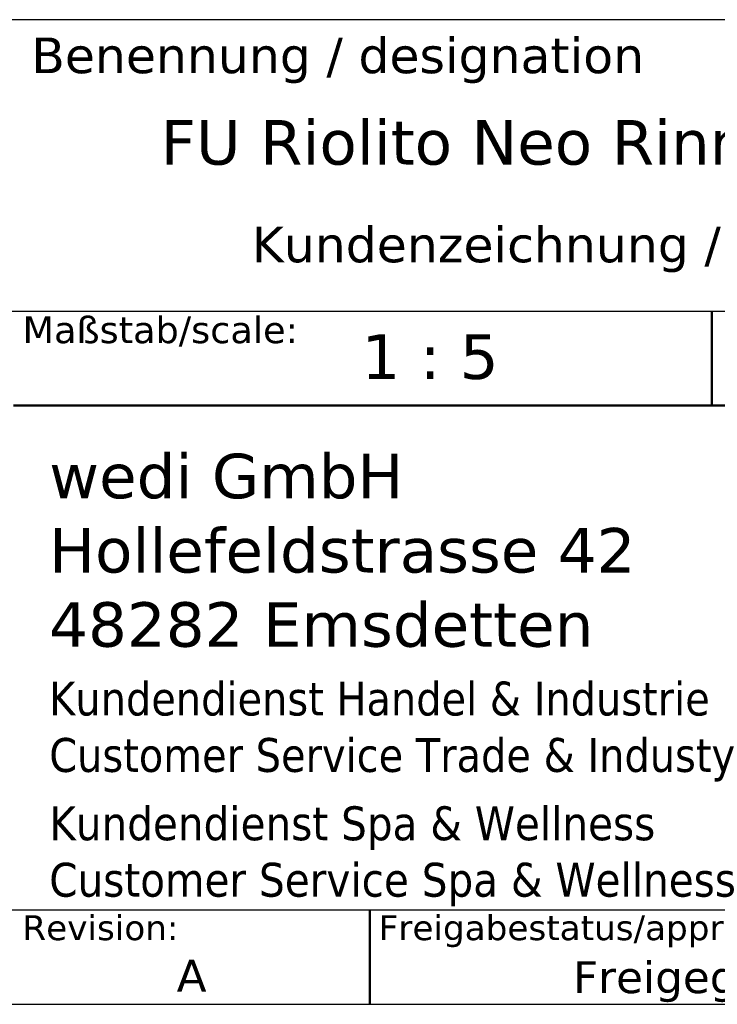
# Model space of a CAD drawing. Header units: millimetres. Extents: x 100 to 2070, y 30 to 1455.
# Tile 77 of 78: x 1676 to 1872, y 30 to 306. Entities that reach past the tile are written whole.
import ezdxf
from ezdxf.enums import TextEntityAlignment as Align

# ---------------------------------------------------------------- set-up
doc = ezdxf.new("R2010")
doc.units = ezdxf.units.MM
doc.header["$LTSCALE"] = 5
for name, color, linetype, lineweight in [('AM_BOR', 7, 'Continuous', 25), ('Rahmen (ISO)', 7, 'Continuous', 70), ('Titel (ISO)', 7, 'Continuous', 50)]:
    doc.layers.add(name, color=color, linetype=linetype, lineweight=lineweight)
doc.styles.add('Notiztext 3.5', font='verdana.ttf')
doc.styles.add('Pfeiltext', font='verdana.ttf')
doc.styles.get("Standard").update_dxf_attribs({"font": 'verdana.ttf'})
doc.styles.add('Textstil104', font='verdana.ttf')
doc.styles.add('Textstil110', font='verdana.ttf')
doc.styles.add('Textstil112', font='verdana.ttf')
doc.styles.add('Textstil47', font='verdana.ttf')
doc.styles.add('Textstil48', font='verdana.ttf')
doc.styles.add('Textstil64', font='verdana.ttf', dxfattribs={"width": 0.800000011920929})
doc.styles.add('Textstil75', font='verdana.ttf')

# ---------------------------------------------------------------- blocks, each defined once
blk = doc.blocks.new('Ränder wedi_Zeichnungsrahmen')
at = {"layer": 'Rahmen (ISO)', "color": 208, "lineweight": 18, "true_color": 0x400040}
blk.add_line((20, 6.000000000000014), (414.0000000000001, 6.000000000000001), dxfattribs=at)
blk = doc.blocks.new('Schriftfelder wedi Standard - Inch_Zoll ohne Toleranz')
at = {"layer": 'AM_BOR', "color": 7}
for p, q in [((-4.835435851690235, 53.99550874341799), (-188.8354355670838, 53.99550874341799)), ((-188.8354355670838, 37.64550874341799), (-4.835435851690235, 37.64550874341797)), ((-130.1354355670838, 4.045508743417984), (-4.835435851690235, 4.045508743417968)), ((-188.8354355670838, -1.254491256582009), (-4.835435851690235, -1.254491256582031))]:
    blk.add_line(p, q, dxfattribs=at)
at = {"layer": 'Titel (ISO)'}
for p, q in [((-44.83543585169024, 37.64550874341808), (-44.83543585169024, 32.33684717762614)), ((-84.03543585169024, 32.34550874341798), (-4.835435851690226, 32.34550874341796)), ((-64.03543585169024, 4.045508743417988), (-64.03543585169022, -1.254491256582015))]:
    blk.add_line(p, q, dxfattribs=at)
at = {"layer": 'AM_BOR', "color": 7, "style": 'Textstil48'}
blk.add_text('Benennung / designation', height=2.000000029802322, dxfattribs=at).set_placement((-83.03543585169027, 50.99550874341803))
at = {"layer": 'AM_BOR', "color": 7}
for tag, p, height, style in [('Zeichnungsnummer_001', (-173.2383905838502, 49.43305073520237), 3.00000011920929, 'Textstil75'), ('Artikelnummer_001', (-145.0642880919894, 44.44539506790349), 2.487309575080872, 'Textstil104')]:
    blk.add_attdef(tag, p, '', height=height, dxfattribs=dict(at, style=style))
blk.add_attdef('TITEL_001', (-75.77022409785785, 45.86528712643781), '', height=2.5, dxfattribs=at)
at = {"layer": 'AM_BOR', "color": 7, "style": 'Textstil104'}
blk.add_attdef('PROJEKT', text='', height=2.487309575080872, dxfattribs=at).set_placement((-144.8354355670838, 41.98281831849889), align=Align.TOP_LEFT)
at = {"layer": 'AM_BOR', "color": 7, "style": 'Textstil64', "width": 0.8}
for tag, p in [('ERSTELLUNGSDATUM_001', (-115.1472556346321, 28.69550873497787)), ('KONSTRUKTEUR_001', (-94.00716185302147, 28.67133143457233)), ('ERSTELLUNGSDATUM_001', (-115.3460467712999, 23.55467596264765)), ('KONSTRUKTEUR_001', (-94.00716185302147, 23.37133143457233))]:
    blk.add_attdef(tag, p, '', height=2.000000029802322, dxfattribs=at)
at = {"layer": 'AM_BOR', "color": 7, "style": 'Textstil64', "width": 0.7999999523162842}
for tag, p in [('KONTROLLDATUM', (-108.7354355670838, 19.09550874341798)), ('KONTROLLIERT_VON', (-92.73543585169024, 19.09550874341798))]:
    blk.add_attdef(tag, text='', height=2.000000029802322, dxfattribs=at).set_placement(p, align=Align.MIDDLE_CENTER)
at = {"layer": 'Titel (ISO)', "attachment_point": 1, "style": 'Notiztext 3.5'}
for s, insert, char_height in [('\\fVerdana|b0|i0;\\H1.5000;Maßstab/scale:', (-83.53543585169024, 37.34550874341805), 1.500000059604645), ('\\fVerdana|b0|i0;\\H1.4000;Revision:', (-83.53543585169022, 3.745508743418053), 1.400000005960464), ('\\fVerdana|b0|i0;\\H1.4000;Freigabestatus/approval status:', (-63.53543585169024, 3.745508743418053), 1.400000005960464)]:
    blk.add_mtext(s, dxfattribs=dict(at, insert=insert, char_height=char_height))
at = {"layer": 'Titel (ISO)', "color": 179, "true_color": 0x262659, "attachment_point": 4, "style": 'Pfeiltext'}
for s, insert, char_height, width, line_spacing_factor in [('\\fVerdana|b0|i0;\\H2.5000;wedi GmbH\\P\\fVerdana|b0|i0;\\H2.5000;Hollefeldstrasse 42\\P\\fVerdana|b0|i0;\\H2.5000;48282 Emsdetten', (-82.03543585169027, 24.20129111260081), 2.5, 33.30630943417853, 0.9995793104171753), ('\\fVerdana|b0|i0;\\W0.90;\\H1.9000;Kundendienst Handel & Industrie\\P\\fVerdana|b0|i0;\\W0.90;\\H1.9000;Customer Service Trade & Industy', (-82.03543585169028, 14.0490869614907), 1.899999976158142, 97.28764073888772, 0.9995792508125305), ('\\fVerdana|b0|i0;\\W0.90;\\H1.9000;Kundendienst Spa & Wellness\\P\\fVerdana|b0|i0;\\W0.90;\\H1.9000;Customer Service Spa & Wellness', (-82.03543585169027, 7.049086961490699), 1.899999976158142, 97.28764073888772, 0.9995792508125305)]:
    blk.add_mtext(s, dxfattribs=dict(at, insert=insert, char_height=char_height, width=width, line_spacing_factor=line_spacing_factor))
at = {"layer": 'Titel (ISO)', "color": 7, "style": 'Pfeiltext'}
blk.add_attdef('BESCHREIBUNG_001', (-70.66377724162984, 40.38459537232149), '', height=2.000000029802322, dxfattribs=at)
at = {"layer": 'Titel (ISO)'}
for tag, p, height, style in [('Anfänglicher_Ansichtsmaßstab_001', (-64.5021920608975, 33.83711386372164), 2.5, 'Textstil47'), ('REVISIONSNUMMER_001', (-74.87694023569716, -0.5444913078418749), 1.790000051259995, 'Textstil112'), ('STATUS_001', (-52.63301829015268, -0.6250352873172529), 1.790000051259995, 'Textstil112')]:
    blk.add_attdef(tag, p, '', height=height, dxfattribs=dict(at, style=style))
at = {"layer": 'Titel (ISO)', "style": 'Textstil47'}
blk.add_attdef('<MASSE3;>', text='', height=2.5, dxfattribs=at).set_placement((-26.83543585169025, 36.34550874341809), align=Align.TOP_LEFT)
at = {"layer": 'Titel (ISO)', "style": 'Textstil110'}
for tag, p in [('MATERIAL', (-159.8354355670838, 35.345508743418)), ('FIRMA', (-159.8354355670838, 24.74550874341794)), ('Bauvorhaben', (-159.8354355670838, 19.44550874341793))]:
    blk.add_attdef(tag, text='', height=1.889999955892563, dxfattribs=at).set_placement(p, align=Align.TOP_CENTER)

msp = doc.modelspace()

# ---------------------------------------------------------------- block references
at = {"xscale": 5, "yscale": 5, "zscale": 5}
msp.add_blockref('Ränder wedi_Zeichnungsrahmen', (0, 0), dxfattribs=at)
ref = msp.add_blockref('Schriftfelder wedi Standard - Inch_Zoll ohne Toleranz', (2094.177179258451, 36.27245628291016), dxfattribs=dict(xscale=5, yscale=5, zscale=5))
ref.add_attrib('Anfänglicher_Ansichtsmaßstab_001', '1 : 5', (1771.666218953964, 205.4580256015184), dxfattribs={"layer": 'Titel (ISO)', "height": 12.5, "style": 'Textstil47'})
ref.add_attrib('BESCHREIBUNG_001', 'Kundenzeichnung / customer drawing', (1740.858293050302, 238.1954331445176), dxfattribs={"layer": 'Titel (ISO)', "color": 7, "height": 10.00000014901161, "style": 'Pfeiltext'})
ref.add_attrib('TITEL_001', 'FU Riolito Neo Rinnen-Modul 32" US', (1715.326058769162, 265.5988919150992), dxfattribs={"layer": 'AM_BOR', "color": 7, "height": 12.5})
ref.add_attrib('REVISIONSNUMMER_001', 'A', (1719.792478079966, 33.54999974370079), dxfattribs={"layer": 'Titel (ISO)', "height": 8.950000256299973, "style": 'Textstil112'})
ref.add_attrib('STATUS_001', 'Freigegeben', (1831.012087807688, 33.1472798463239), dxfattribs={"layer": 'Titel (ISO)', "height": 8.950000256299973, "style": 'Textstil112'})

doc.saveas('drawing.dxf')
